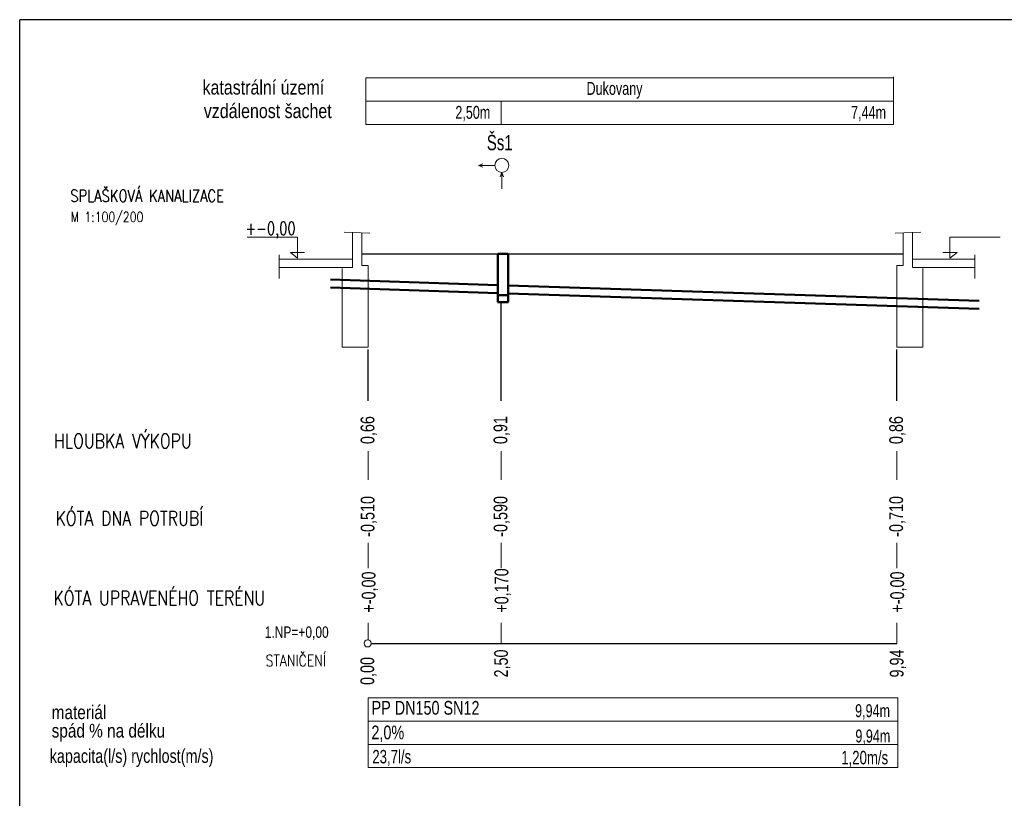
# Model space of a CAD drawing. Header units: millimetres. Extents: x 28262 to 240133, y -152087 to 56534.
# Tile 11 of 107: x 87432 to 105947, y -104201 to -89565. Entities that reach past the tile are written whole.
import ezdxf

# ---------------------------------------------------------------- set-up
doc = ezdxf.new("R2010")
doc.units = ezdxf.units.MM
doc.header["$MEASUREMENT"] = 0
for name, color, linetype, lineweight in [('--VODA POPIS', 7, 'Continuous', 25), ('--VODA_ARM', 5, 'Continuous', 50), ('KANALPOM', 7, 'Continuous', 20), ('kanalpopis', 7, 'Continuous', 20), ('obrys', 7, 'Continuous', 20), ('plynpopis', 7, 'Continuous', 20), ('POPIS', 7, 'Continuous', 25), ('POPISVO', 7, 'Continuous', 20), ('POPISY', 7, 'Continuous', 25), ('Potrubí', 5, 'Continuous', 50), ('pudorys', 7, 'Continuous', 20), ('voda_popis', 7, 'Continuous', 25), ('VOZOVKA', 7, 'Continuous', 25), ('VPOPIS', 7, 'Continuous', 20)]:
    doc.layers.add(name, color=color, linetype=linetype, lineweight=lineweight)
doc.styles.add('ROMANC', font='romanc.shx', dxfattribs={"width": 0.8, "height": 200})
doc.styles.add('ROMANS', font='arial.ttf')
doc.styles.add('styl2', font='ARIALUNI.ttf', dxfattribs={"width": 0.7, "height": 30})
doc.styles.add('styl3', font='arial.ttf', dxfattribs={"width": 0.7, "height": 250})
doc.styles.add('styl4', font='arial.ttf', dxfattribs={"width": 0.7, "height": 250})
doc.styles.add('STYLE2', font='romans.shx', dxfattribs={"width": 0.7, "height": 0.15})

msp = doc.modelspace()

# ---------------------------------------------------------------- linework, layer by layer
at = {"layer": '--VODA POPIS'}
msp.add_line((93864, -93968), (104045, -93968), dxfattribs=at)
at = {"layer": '--VODA_ARM'}
for p, q in [((93278, -94451), (96422, -94554)), ((93278, -94601), (96422, -94704)), ((96618, -94560), (105475, -94850)), ((96618, -94710), (105475, -95000))]:
    msp.add_line(p, q, dxfattribs=at)
at = {"layer": 'KANALPOM'}
for p, q in [((93688, -94225), (93688, -93565)), ((93864, -93571), (93864, -94188)), ((104045, -93571), (104045, -94188)), ((104221, -94225), (104221, -93565)), ((92309, -94067), (93681, -94067)), ((93688, -94225), (92309, -94225)), ((104221, -94225), (105391, -94225)), ((105391, -94067), (104228, -94067))]:
    msp.add_line(p, q, dxfattribs=at)
at = {"layer": 'kanalpopis', "linetype": 'Continuous'}
for p, q in [((103862, -91536), (103862, -90639)), ((103945, -102310), (103945, -103620))]:
    msp.add_line(p, q, dxfattribs=at)
at = {"layer": 'obrys'}
for p, q in [((93938, -90657), (103862, -90657)), ((93938, -91536), (93938, -90657)), ((93938, -91096), (103862, -91096)), ((96488, -91536), (96488, -91096)), ((93938, -91536), (103862, -91536)), ((93983, -98216), (93983, -97678)), ((96483, -98216), (96483, -97678)), ((103923, -98216), (103923, -97678)), ((93983, -99875), (93983, -99400)), ((96483, -99875), (96483, -99400)), ((103923, -99875), (103923, -99400)), ((93983, -101223), (93983, -100902)), ((96483, -101289), (96483, -100902)), ((103923, -101289), (103923, -100902)), ((93987, -102310), (103945, -102310)), ((93987, -103620), (93987, -102310)), ((93987, -102750), (103945, -102750)), ((93987, -103189), (103945, -103189)), ((93987, -103620), (103945, -103620))]:
    msp.add_line(p, q, dxfattribs=at)
msp.add_circle((93975, -101289), 67.2, dxfattribs=at)
at = {"layer": 'POPIS'}
for p in [(128510, -89565), (87432, -118837)]:
    msp.add_line(p, (87432, -89565), dxfattribs=at)
at = {"layer": 'POPISVO', "linetype": 'Continuous'}
for p, q in [((96059, -92307), (96366, -92307)), ((96061, -92307), (96141, -92276)), ((96061, -92307), (96141, -92338)), ((96497, -92437), (96466, -92518)), ((96497, -92436), (96497, -92743)), ((96497, -92437), (96528, -92518))]:
    msp.add_line(p, q, dxfattribs=at)
msp.add_circle((96498, -92304), 132, dxfattribs=at)
at = {"layer": 'POPISY', "linetype": 'Continuous'}
for p, q in [((96483, -96727), (96483, -94878)), ((93983, -96727), (93983, -95766)), ((103923, -96727), (103923, -95766))]:
    msp.add_line(p, q, dxfattribs=at)
at = {"layer": 'Potrubí', "linetype": 'Continuous'}
for p, q in [((96422, -93968), (96422, -94878)), ((96618, -93968), (96422, -93968)), ((96618, -94878), (96618, -93968)), ((96618, -94741), (96422, -94741)), ((96618, -94878), (96422, -94878))]:
    msp.add_line(p, q, dxfattribs=at)
at = {"layer": 'pudorys'}
for p, q in [((91712, -93652), (92654, -93652)), ((92654, -93652), (92654, -94050)), ((104925, -93652), (104925, -94050)), ((105867, -93652), (104925, -93652)), ((92521, -93940), (92787, -93940)), ((92654, -94050), (92521, -93940)), ((105058, -93940), (104792, -93940)), ((104925, -94050), (105058, -93940)), ((93984, -94188), (93984, -95720)), ((103925, -94188), (103925, -95720)), ((93495, -95720), (93495, -94242)), ((104414, -95720), (104414, -94242)), ((93984, -95720), (93495, -95720)), ((103925, -95720), (104414, -95720))]:
    msp.add_line(p, q, dxfattribs=at)
at = {"layer": 'pudorys', "linetype": 'Continuous'}
for p, q in [((93532, -93559), (94013, -93577)), ((104377, -93559), (103896, -93577)), ((92309, -93984), (92309, -94433)), ((105391, -93984), (105391, -94433))]:
    msp.add_line(p, q, dxfattribs=at)
at = {"layer": 'voda_popis'}
msp.add_line((94042, -101289), (103923, -101289), dxfattribs=at)
at = {"layer": 'VPOPIS', "linetype": 'Continuous'}
for p, q in [((93864, -94188), (93984, -94188)), ((104045, -94188), (103925, -94188))]:
    msp.add_line(p, q, dxfattribs=at)

# ---------------------------------------------------------------- texts
at = {"layer": 'kanalpopis', "linetype": 'Continuous', "width": 0.7}
for s, height, style, p in [('Dukovany', 241.9, 'styl3', (98091, -90978)), ('2,50m', 241.9, 'styl3', (95624, -91428)), ('7,44m', 241.9, 'styl3', (103066, -91428)), ('9,94m', 241.9, 'styl3', (103141, -102675)), ('9,94m', 241.9, 'styl3', (103146, -103151)), ('23,7l/s', 253.4, 'styl4', (94063, -103545)), ('1,20m/s', 253.4, 'styl4', (102881, -103563))]:
    msp.add_text(s, height=height, dxfattribs=dict(at, style=style)).set_placement(p)
at = {"layer": 'plynpopis', "width": 0.8}
for s, height, style, p in [('katastrální území', 268.8, 'ROMANS', (90870, -90972)), ('vzdálenost šachet', 268.8, 'ROMANS', (90894, -91415)), ('M 1:100/200', 188.16, 'ROMANC', (88390, -93367)), ('HLOUBKA VÝKOPU', 268.8, 'ROMANC', (88077, -97619)), ('KÓTA DNA POTRUBÍ', 268.8, 'ROMANC', (88106, -99071)), ('KÓTA UPRAVENÉHO TERÉNU', 268.8, 'ROMANC', (88066, -100571)), ('STANIČENÍ', 215, 'ROMANC', (92057, -101720)), ('materiál', 258, 'ROMANS', (88034, -102713)), ('spád % na délku', 258.05, 'ROMANS', (88033, -103059))]:
    msp.add_text(s, height=height, dxfattribs=dict(at, style=style)).set_placement(p)
at = {"layer": 'POPISVO'}
for s, height, style, width, p in [('SPLAŠKOVÁ KANALIZACE', 225.79, 'ROMANC', 0.8, (88384, -92989)), ('PP DN150 SN12', 258.05, 'ROMANS', 0.75, (94049, -102629)), ('2,0%%%', 258, 'ROMANS', 0.75, (94046, -103092)), ('kapacita(l/s) rychlost(m/s)', 258.05, 'ROMANS', 0.75, (87996, -103535))]:
    msp.add_text(s, height=height, dxfattribs=dict(at, style=style, width=width)).set_placement(p)
at = {"layer": 'POPISVO', "style": 'ROMANS', "width": 0.75}
for s, p in [('0,66', (94101, -97543)), ('0,91', (96601, -97543)), ('0,86', (104041, -97543)), ('-0,510', (94102, -99286)), ('-0,590', (96602, -99286)), ('-0,710', (104042, -99286)), ('+-0,00', (94121, -100712)), ('+0,170', (96621, -100712)), ('+-0,00', (104061, -100712)), ('2,50', (96612, -101930)), ('9,94', (104052, -101930)), ('0,00', (94096, -102071))]:
    msp.add_text(s, height=258, rotation=90, dxfattribs=at).set_placement(p)
at = {"layer": 'pudorys', "style": 'STYLE2', "width": 0.75}
msp.add_text('+-0,00', height=240, dxfattribs=at).set_placement((91679, -93608))
at = {"layer": 'VOZOVKA', "style": 'ROMANS', "width": 0.75}
msp.add_text('1.NP=+0,00', height=215, dxfattribs=at).set_placement((92040, -101185))
at = {"layer": 'VPOPIS', "linetype": 'Continuous', "style": 'styl2', "width": 0.7}
msp.add_text('Šs1', height=288, dxfattribs=at).set_placement((96216, -92019))

doc.saveas('drawing.dxf')
